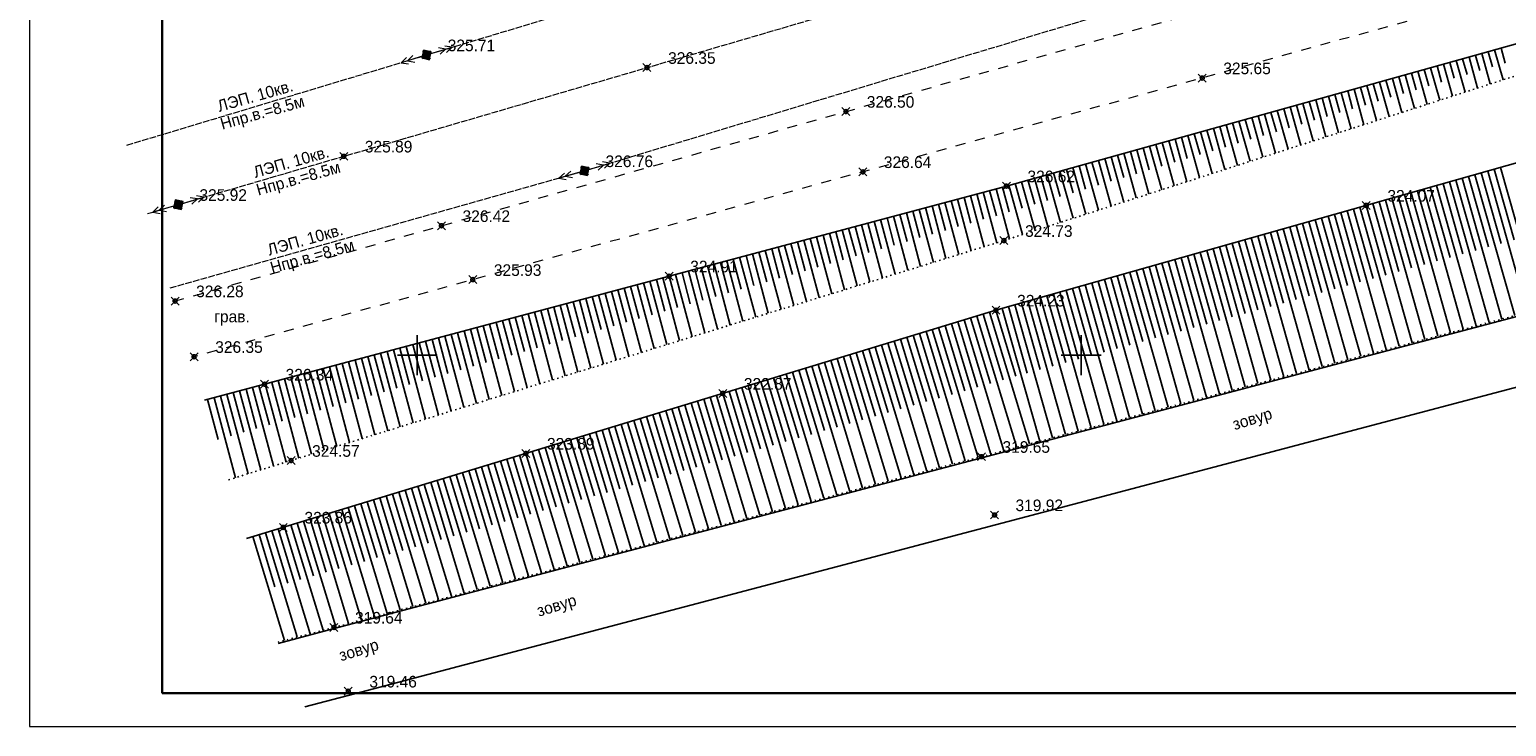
# Model space of a CAD drawing. Header units: metres. Extents: x 703615 to 712205, y 4306166 to 4311183.
# Tile 59 of 256: x 707438 to 707549, y 4306635 to 4306687. Entities that reach past the tile are written whole.
import ezdxf

# ---------------------------------------------------------------- set-up
doc = ezdxf.new("R2010")
doc.units = ezdxf.units.M
doc.header["$LTSCALE"] = 0.5
doc.header["$PDMODE"] = 35
doc.header["$PDSIZE"] = 0.3
for name, pattern in [('Auto_Street_NotBorder_Line_m1', [3, 1.5, -1.5]), ('Commnctn_Electr_VLP_High_Built_m1', [1, 1, 0]), ('ДОРОГИ_СТРОЯЩ', [9, 8, -1]), ('Контура низ откосов  Штриховая 0.1-0.5 - - - - - - -', [0.6, 0.1, -0.5])]:
    doc.linetypes.add(name, pattern=pattern)
for name, color, linetype in [('(001) Сетка', 92, 'Continuous'), ('(004) Точки рельефа', 7, 'Continuous'), ('(022) Возд. Линии', 7, 'Continuous'), ('(025) Дорога', 7, 'Continuous'), ('(027) Гидрография', 7, 'Continuous'), ('(035) Откосы', 7, 'Continuous'), ('(037) Контуры', 7, 'Continuous')]:
    doc.layers.add(name, color=color, linetype=linetype)
doc.layers.add('AUTO#_ROADS_EXIST_L', color=7, linetype='Continuous', lineweight=15, true_color=0x000000)
doc.layers.add('COMMN_OBJCT_#####_B', color=7, linetype='Continuous', lineweight=15, true_color=0x000000)
doc.layers.add('COMMN_OBJCT_ELCTR_B', color=7, linetype='Continuous', true_color=0x000000)
doc.layers.add('COMMN_OBJCT_ELCTR_L', color=7, linetype='Continuous', true_color=0x000000)
doc.layers.add('Рамка  штамп', color=7, linetype='Continuous', lineweight=30)
doc.styles.add('BM-431', font='txt')
doc.styles.add('D-431', font='txt')

# ---------------------------------------------------------------- blocks, each defined once
blk = doc.blocks.new('CommnctnPoleRCsquare_m1')
at = {"layer": 'COMMN_OBJCT_#####_B', "lineweight": 13, "true_color": 0xfffffe}
blk.add_hatch(color=7, dxfattribs=at).paths.add_polyline_path([(-0.6, 0.6), (-0.6, -0.6), (0.6, -0.6), (0.6, 0.6)])
at = {"layer": 'COMMN_OBJCT_#####_B', "lineweight": 13, "true_color": 0x000000}
blk.add_hatch(color=18, dxfattribs=at).paths.add_polyline_path([(-0.1, 0, 1), (0.1, 0, 1)])
at = {"layer": 'COMMN_OBJCT_#####_B', "color": 18, "lineweight": 9, "true_color": 0x000000}
blk.add_lwpolyline([(0.6, 0.6), (-0.6, 0.6), (-0.6, -0.6), (0.6, -0.6)], close=True, dxfattribs=at)
blk.add_circle((0, 0), 0.1, dxfattribs=at)
blk = doc.blocks.new('ElectricHighVLP_m1')
at = {"layer": 'COMMN_OBJCT_ELCTR_B', "color": 18, "linetype": 'Continuous', "lineweight": 20, "true_color": 0x000000}
for p, q in [((0, 0), (4, 0)), ((3, 0), (2, 0.5)), ((3, 0), (2, -0.5)), ((4, 0), (3, 0.5)), ((4, 0), (3, -0.5))]:
    blk.add_line(p, q, dxfattribs=at)
blk = doc.blocks.new('Setka')
at = {"layer": '(001) Сетка'}
for p, q in [((0, 1.5), (0, -1.5)), ((-1.5, 0), (1.5, 0))]:
    blk.add_line(p, q, dxfattribs=at)

msp = doc.modelspace()

# ---------------------------------------------------------------- linework, layer by layer
at = {"layer": '(027) Гидрография', "color": 4}
for points, elevation in [([(707456.9, 4306641.29), (707461.12, 4306642.4), (707509.89, 4306655.25), (707661.57, 4306695.3)], 319.64), ([(707458.89, 4306636.51), (707463.11, 4306637.62), (707511.88, 4306650.47), (707663.56, 4306690.52)], 320)]:
    msp.add_lwpolyline(points, dxfattribs=dict(at, elevation=elevation))
at = {"layer": '(035) Откосы'}
for p, q in [((707546.44, 4306684.1, 326.12), (707546.11, 4306685.28, 326.12)), ((707547.24, 4306683.08, 326.12), (707546.59, 4306685.41, 326.12)), ((707547.4, 4306684.39, 326.12), (707547.07, 4306685.54, 326.12)), ((707548.19, 4306683.39, 326.12), (707547.56, 4306685.68, 326.12)), ((707548.35, 4306684.68, 326.12), (707548.04, 4306685.81, 326.12)), ((707549.15, 4306683.69, 326.12), (707548.52, 4306685.95, 326.12)), ((707549.31, 4306684.96, 326.12), (707549, 4306686.08, 326.12)), ((707542.48, 4306681.55, 326.12), (707541.78, 4306684.07, 326.12)), ((707542.61, 4306682.95, 326.12), (707542.26, 4306684.2, 326.12)), ((707543.43, 4306681.85, 326.12), (707542.74, 4306684.34, 326.12)), ((707543.57, 4306683.24, 326.12), (707543.22, 4306684.47, 326.12)), ((707544.38, 4306682.16, 326.12), (707543.7, 4306684.61, 326.12)), ((707544.52, 4306683.53, 326.12), (707544.19, 4306684.74, 326.12)), ((707545.34, 4306682.47, 326.12), (707544.67, 4306684.87, 326.12)), ((707545.48, 4306683.81, 326.12), (707545.15, 4306685.01, 326.12)), ((707546.29, 4306682.77, 326.12), (707545.63, 4306685.14, 326.12)), ((707538.67, 4306680.32, 326.12), (707537.93, 4306683, 326.12)), ((707538.78, 4306681.8, 326.12), (707538.41, 4306683.13, 326.12)), ((707539.62, 4306680.63, 326.12), (707538.89, 4306683.26, 326.12)), ((707539.74, 4306682.09, 326.12), (707539.37, 4306683.4, 326.12)), ((707540.58, 4306680.94, 326.12), (707539.85, 4306683.53, 326.12)), ((707540.69, 4306682.38, 326.12), (707540.33, 4306683.67, 326.12)), ((707541.53, 4306681.24, 326.12), (707540.82, 4306683.8, 326.12)), ((707541.65, 4306682.66, 326.12), (707541.3, 4306683.93, 326.12)), ((707534.86, 4306679.1, 326.12), (707534.08, 4306681.92, 326.12)), ((707534.95, 4306680.65, 326.12), (707534.56, 4306682.06, 326.12)), ((707535.81, 4306679.4, 326.12), (707535.04, 4306682.19, 326.12)), ((707535.91, 4306680.94, 326.12), (707535.52, 4306682.33, 326.12)), ((707536.77, 4306679.71, 326.12), (707536, 4306682.46, 326.12)), ((707536.86, 4306681.23, 326.12), (707536.48, 4306682.59, 326.12)), ((707537.72, 4306680.02, 326.12), (707536.96, 4306682.73, 326.12)), ((707537.82, 4306681.52, 326.12), (707537.45, 4306682.86, 326.12)), ((707530.16, 4306679.22, 326.12), (707529.74, 4306680.72, 326.12)), ((707531.05, 4306677.87, 326.12), (707530.22, 4306680.85, 326.12)), ((707531.12, 4306679.51, 326.12), (707530.71, 4306680.99, 326.12)), ((707532.01, 4306678.18, 326.12), (707531.19, 4306681.12, 326.12)), ((707532.08, 4306679.79, 326.12), (707531.67, 4306681.25, 326.12)), ((707532.96, 4306678.48, 326.12), (707532.15, 4306681.39, 326.12)), ((707533.03, 4306680.08, 326.12), (707532.63, 4306681.52, 326.12)), ((707533.91, 4306678.79, 326.12), (707533.11, 4306681.66, 326.12)), ((707533.99, 4306680.37, 326.12), (707533.59, 4306681.79, 326.12)), ((707526.33, 4306678.07, 326.12), (707525.89, 4306679.64, 326.12)), ((707527.25, 4306676.65, 326.12), (707526.37, 4306679.78, 326.12)), ((707527.29, 4306678.36, 326.12), (707526.85, 4306679.91, 326.12)), ((707528.2, 4306676.95, 326.12), (707527.34, 4306680.05, 326.12)), ((707528.25, 4306678.64, 326.12), (707527.82, 4306680.18, 326.12)), ((707529.15, 4306677.26, 326.12), (707528.3, 4306680.32, 326.12)), ((707529.2, 4306678.93, 326.12), (707528.78, 4306680.45, 326.12)), ((707530.1, 4306677.57, 326.12), (707529.26, 4306680.58, 326.12)), ((707522.5, 4306676.92, 326.12), (707522.04, 4306678.57, 326.12)), ((707523.44, 4306675.42, 326.12), (707522.52, 4306678.71, 326.12)), ((707523.46, 4306677.21, 326.12), (707523, 4306678.84, 326.12)), ((707524.39, 4306675.73, 326.12), (707523.48, 4306678.97, 326.12)), ((707524.42, 4306677.49, 326.12), (707523.97, 4306679.11, 326.12)), ((707525.34, 4306676.03, 326.12), (707524.45, 4306679.24, 326.12)), ((707525.37, 4306677.78, 326.12), (707524.93, 4306679.38, 326.12)), ((707526.29, 4306676.34, 326.12), (707525.41, 4306679.51, 326.12)), ((707518.67, 4306675.77, 326.12), (707518.19, 4306677.5, 326.12)), ((707519.63, 4306674.2, 326.12), (707518.67, 4306677.63, 326.12)), ((707519.63, 4306676.06, 326.12), (707519.15, 4306677.77, 326.12)), ((707520.58, 4306674.5, 326.12), (707519.63, 4306677.9, 326.12)), ((707520.59, 4306676.35, 326.12), (707520.11, 4306678.04, 326.12)), ((707521.53, 4306674.81, 326.12), (707520.6, 4306678.17, 326.12)), ((707521.54, 4306676.63, 326.12), (707521.08, 4306678.3, 326.12)), ((707522.48, 4306675.12, 326.12), (707521.56, 4306678.44, 326.12)), ((707514.87, 4306672.66, 326.12), (707513.86, 4306676.29, 326.12)), ((707514.84, 4306674.62, 326.12), (707514.34, 4306676.43, 326.12)), ((707515.82, 4306672.97, 326.12), (707514.82, 4306676.56, 326.12)), ((707515.8, 4306674.91, 326.12), (707515.3, 4306676.7, 326.12)), ((707516.77, 4306673.28, 326.12), (707515.78, 4306676.83, 326.12)), ((707516.76, 4306675.2, 326.12), (707516.26, 4306676.96, 326.12)), ((707517.72, 4306673.58, 326.12), (707516.74, 4306677.1, 326.12)), ((707517.71, 4306675.48, 326.12), (707517.23, 4306677.23, 326.12)), ((707518.68, 4306673.89, 326.12), (707517.71, 4306677.37, 326.12)), ((707546.07, 4306676.29, 323.87), (707549.07, 4306665.69, 323.87)), ((707546.55, 4306676.42, 323.87), (707548.05, 4306671.12, 323.87)), ((707547.03, 4306676.56, 323.87), (707550.03, 4306665.95, 323.87)), ((707547.51, 4306676.7, 323.87), (707549.02, 4306671.39, 323.87)), ((707548, 4306676.83, 323.87), (707551, 4306666.21, 323.87)), ((707548.48, 4306676.97, 323.87), (707549.98, 4306671.65, 323.87)), ((707548.96, 4306677.1, 323.87), (707551.97, 4306666.46, 323.87)), ((707511.02, 4306671.43, 326.12), (707510, 4306675.24, 326.12)), ((707510.99, 4306673.47, 326.12), (707510.48, 4306675.37, 326.12)), ((707511.97, 4306671.73, 326.12), (707510.97, 4306675.5, 326.12)), ((707511.95, 4306673.76, 326.12), (707511.45, 4306675.63, 326.12)), ((707512.96, 4306672.05, 326.12), (707511.93, 4306675.76, 326.12)), ((707512.92, 4306674.05, 326.12), (707512.41, 4306675.89, 326.12)), ((707513.91, 4306672.36, 326.12), (707512.89, 4306676.03, 326.12)), ((707513.88, 4306674.34, 326.12), (707513.37, 4306676.16, 326.12)), ((707542.22, 4306675.2, 323.87), (707545.2, 4306664.67, 323.87)), ((707542.7, 4306675.33, 323.87), (707544.19, 4306670.07, 323.87)), ((707543.18, 4306675.47, 323.87), (707546.16, 4306664.93, 323.87)), ((707543.67, 4306675.61, 323.87), (707545.16, 4306670.33, 323.87)), ((707544.15, 4306675.74, 323.87), (707547.13, 4306665.18, 323.87)), ((707544.63, 4306675.88, 323.87), (707546.12, 4306670.6, 323.87)), ((707545.11, 4306676.02, 323.87), (707548.1, 4306665.44, 323.87)), ((707545.59, 4306676.15, 323.87), (707547.09, 4306670.86, 323.87)), ((707506.18, 4306672.09, 326.12), (707505.65, 4306674.08, 326.12)), ((707507.19, 4306670.25, 326.12), (707506.14, 4306674.21, 326.12)), ((707507.15, 4306672.37, 326.12), (707506.62, 4306674.34, 326.12)), ((707508.15, 4306670.55, 326.12), (707507.1, 4306674.47, 326.12)), ((707508.11, 4306672.65, 326.12), (707507.59, 4306674.6, 326.12)), ((707509.1, 4306670.84, 326.12), (707508.07, 4306674.72, 326.12)), ((707509.07, 4306672.92, 326.12), (707508.55, 4306674.85, 326.12)), ((707510.06, 4306671.14, 326.12), (707509.03, 4306674.98, 326.12)), ((707510.03, 4306673.2, 326.12), (707509.52, 4306675.11, 326.12)), ((707538.37, 4306674.11, 323.87), (707541.33, 4306663.65, 323.87)), ((707538.85, 4306674.25, 323.87), (707540.33, 4306669.01, 323.87)), ((707539.34, 4306674.38, 323.87), (707542.3, 4306663.91, 323.87)), ((707539.82, 4306674.52, 323.87), (707541.3, 4306669.28, 323.87)), ((707540.3, 4306674.65, 323.87), (707543.26, 4306664.16, 323.87)), ((707540.78, 4306674.79, 323.87), (707542.26, 4306669.54, 323.87)), ((707541.26, 4306674.93, 323.87), (707544.23, 4306664.42, 323.87)), ((707541.74, 4306675.06, 323.87), (707543.23, 4306669.8, 323.87)), ((707502.34, 4306670.99, 326.12), (707501.79, 4306673.05, 326.12)), ((707503.37, 4306669.08, 326.12), (707502.27, 4306673.18, 326.12)), ((707503.3, 4306671.26, 326.12), (707502.76, 4306673.31, 326.12)), ((707504.33, 4306669.37, 326.12), (707503.24, 4306673.43, 326.12)), ((707504.26, 4306671.54, 326.12), (707503.72, 4306673.56, 326.12)), ((707505.28, 4306669.66, 326.12), (707504.21, 4306673.69, 326.12)), ((707505.22, 4306671.82, 326.12), (707504.69, 4306673.82, 326.12)), ((707506.24, 4306669.96, 326.12), (707505.17, 4306673.95, 326.12)), ((707534.52, 4306673.02, 323.87), (707537.46, 4306662.63, 323.87)), ((707535.01, 4306673.16, 323.87), (707536.48, 4306667.96, 323.87)), ((707535.49, 4306673.29, 323.87), (707538.43, 4306662.89, 323.87)), ((707535.97, 4306673.43, 323.87), (707537.44, 4306668.22, 323.87)), ((707536.45, 4306673.57, 323.87), (707539.4, 4306663.14, 323.87)), ((707536.93, 4306673.7, 323.87), (707538.4, 4306668.49, 323.87)), ((707537.41, 4306673.84, 323.87), (707540.36, 4306663.4, 323.87)), ((707537.89, 4306673.97, 323.87), (707539.37, 4306668.75, 323.87)), ((707498.59, 4306667.6, 326.12), (707497.45, 4306671.89, 326.12)), ((707498.5, 4306669.88, 326.12), (707497.93, 4306672.02, 326.12)), ((707499.55, 4306667.9, 326.12), (707498.41, 4306672.15, 326.12)), ((707499.46, 4306670.16, 326.12), (707498.89, 4306672.27, 326.12)), ((707500.5, 4306668.19, 326.12), (707499.38, 4306672.4, 326.12)), ((707500.42, 4306670.44, 326.12), (707499.86, 4306672.53, 326.12)), ((707501.46, 4306668.49, 326.12), (707500.34, 4306672.66, 326.12)), ((707501.38, 4306670.71, 326.12), (707500.83, 4306672.79, 326.12)), ((707502.41, 4306668.78, 326.12), (707501.31, 4306672.92, 326.12)), ((707530.67, 4306671.93, 323.87), (707533.59, 4306661.61, 323.87)), ((707531.16, 4306672.07, 323.87), (707532.62, 4306666.9, 323.87)), ((707531.64, 4306672.21, 323.87), (707534.56, 4306661.86, 323.87)), ((707532.12, 4306672.34, 323.87), (707533.58, 4306667.17, 323.87)), ((707532.6, 4306672.48, 323.87), (707535.53, 4306662.12, 323.87)), ((707533.08, 4306672.61, 323.87), (707534.55, 4306667.43, 323.87)), ((707533.56, 4306672.75, 323.87), (707536.49, 4306662.38, 323.87)), ((707534.04, 4306672.89, 323.87), (707535.51, 4306667.69, 323.87)), ((707493.69, 4306668.5, 326.12), (707493.1, 4306670.73, 326.12)), ((707494.77, 4306666.42, 326.12), (707493.58, 4306670.86, 326.12)), ((707494.66, 4306668.78, 326.12), (707494.07, 4306670.99, 326.12)), ((707495.72, 4306666.72, 326.12), (707494.55, 4306671.11, 326.12)), ((707495.62, 4306669.05, 326.12), (707495.03, 4306671.24, 326.12)), ((707496.68, 4306667.01, 326.12), (707495.51, 4306671.37, 326.12)), ((707496.58, 4306669.33, 326.12), (707496, 4306671.5, 326.12)), ((707497.63, 4306667.31, 326.12), (707496.48, 4306671.63, 326.12)), ((707497.54, 4306669.61, 326.12), (707496.96, 4306671.76, 326.12)), ((707526.34, 4306670.71, 323.87), (707527.79, 4306665.59, 323.87)), ((707526.83, 4306670.85, 323.87), (707529.73, 4306660.59, 323.87)), ((707527.31, 4306670.98, 323.87), (707528.76, 4306665.85, 323.87)), ((707527.79, 4306671.12, 323.87), (707530.69, 4306660.84, 323.87)), ((707528.27, 4306671.25, 323.87), (707529.72, 4306666.11, 323.87)), ((707528.75, 4306671.39, 323.87), (707531.66, 4306661.1, 323.87)), ((707529.23, 4306671.53, 323.87), (707530.69, 4306666.38, 323.87)), ((707529.71, 4306671.66, 323.87), (707532.63, 4306661.35, 323.87)), ((707530.19, 4306671.8, 323.87), (707531.65, 4306666.64, 323.87)), ((707489.85, 4306667.4, 326.12), (707489.24, 4306669.7, 326.12)), ((707490.94, 4306665.24, 326.12), (707489.72, 4306669.83, 326.12)), ((707490.81, 4306667.67, 326.12), (707490.2, 4306669.95, 326.12)), ((707491.9, 4306665.54, 326.12), (707490.69, 4306670.08, 326.12)), ((707491.77, 4306667.95, 326.12), (707491.17, 4306670.21, 326.12)), ((707492.86, 4306665.83, 326.12), (707491.65, 4306670.34, 326.12)), ((707492.73, 4306668.23, 326.12), (707492.13, 4306670.47, 326.12)), ((707493.81, 4306666.13, 326.12), (707492.62, 4306670.6, 326.12)), ((707522.5, 4306669.62, 323.87), (707523.93, 4306664.53, 323.87)), ((707522.98, 4306669.76, 323.87), (707525.86, 4306659.57, 323.87)), ((707523.46, 4306669.89, 323.87), (707524.9, 4306664.79, 323.87)), ((707523.94, 4306670.03, 323.87), (707526.82, 4306659.82, 323.87)), ((707524.42, 4306670.17, 323.87), (707525.86, 4306665.06, 323.87)), ((707524.9, 4306670.3, 323.87), (707527.79, 4306660.08, 323.87)), ((707525.38, 4306670.44, 323.87), (707526.83, 4306665.32, 323.87)), ((707525.86, 4306670.57, 323.87), (707528.76, 4306660.33, 323.87)), ((707486.16, 4306663.77, 326.12), (707484.89, 4306668.54, 326.12)), ((707486.01, 4306666.29, 326.12), (707485.38, 4306668.67, 326.12)), ((707487.12, 4306664.07, 326.12), (707485.86, 4306668.79, 326.12)), ((707486.97, 4306666.57, 326.12), (707486.34, 4306668.92, 326.12)), ((707488.08, 4306664.36, 326.12), (707486.82, 4306669.05, 326.12)), ((707487.93, 4306666.84, 326.12), (707487.31, 4306669.18, 326.12)), ((707489.03, 4306664.66, 326.12), (707487.79, 4306669.31, 326.12)), ((707488.89, 4306667.12, 326.12), (707488.27, 4306669.44, 326.12)), ((707489.99, 4306664.95, 326.12), (707488.76, 4306669.57, 326.12)), ((707518.65, 4306668.53, 323.87), (707520.08, 4306663.48, 323.87)), ((707519.13, 4306668.67, 323.87), (707521.99, 4306658.54, 323.87)), ((707519.61, 4306668.81, 323.87), (707521.04, 4306663.74, 323.87)), ((707520.09, 4306668.94, 323.87), (707522.96, 4306658.8, 323.87)), ((707520.57, 4306669.08, 323.87), (707522.01, 4306664, 323.87)), ((707521.05, 4306669.21, 323.87), (707523.92, 4306659.06, 323.87)), ((707521.53, 4306669.35, 323.87), (707522.97, 4306664.27, 323.87)), ((707522.01, 4306669.49, 323.87), (707524.89, 4306659.31, 323.87)), ((707481.21, 4306664.91, 326.12), (707480.55, 4306667.38, 326.12)), ((707482.34, 4306662.59, 326.12), (707481.03, 4306667.51, 326.12)), ((707482.17, 4306665.19, 326.12), (707481.51, 4306667.63, 326.12)), ((707483.3, 4306662.89, 326.12), (707482, 4306667.76, 326.12)), ((707483.13, 4306665.46, 326.12), (707482.48, 4306667.89, 326.12)), ((707484.25, 4306663.18, 326.12), (707482.96, 4306668.02, 326.12)), ((707484.09, 4306665.74, 326.12), (707483.44, 4306668.15, 326.12)), ((707485.21, 4306663.48, 326.12), (707483.93, 4306668.28, 326.12)), ((707485.05, 4306666.02, 326.12), (707484.41, 4306668.41, 326.12)), ((707514.8, 4306667.45, 323.87), (707516.22, 4306662.42, 323.87)), ((707515.28, 4306667.58, 323.87), (707518.12, 4306657.52, 323.87)), ((707515.76, 4306667.72, 323.87), (707517.18, 4306662.68, 323.87)), ((707516.24, 4306667.85, 323.87), (707519.09, 4306657.78, 323.87)), ((707516.72, 4306667.99, 323.87), (707518.15, 4306662.95, 323.87)), ((707517.2, 4306668.13, 323.87), (707520.06, 4306658.03, 323.87)), ((707517.68, 4306668.26, 323.87), (707519.11, 4306663.21, 323.87)), ((707518.17, 4306668.4, 323.87), (707521.02, 4306658.29, 323.87)), ((707477.36, 4306663.81, 326.12), (707476.68, 4306666.35, 326.12)), ((707478.52, 4306661.41, 326.12), (707477.17, 4306666.47, 326.12)), ((707478.32, 4306664.08, 326.12), (707477.65, 4306666.6, 326.12)), ((707479.47, 4306661.71, 326.12), (707478.13, 4306666.73, 326.12)), ((707479.28, 4306664.36, 326.12), (707478.62, 4306666.86, 326.12)), ((707480.43, 4306662, 326.12), (707479.1, 4306666.99, 326.12)), ((707480.24, 4306664.63, 326.12), (707479.58, 4306667.12, 326.12)), ((707481.39, 4306662.3, 326.12), (707480.06, 4306667.25, 326.12)), ((707510.95, 4306666.36, 323.87), (707512.46, 4306661.39, 323.87)), ((707511.43, 4306666.49, 323.87), (707514.25, 4306656.5, 323.87)), ((707511.91, 4306666.63, 323.87), (707513.32, 4306661.63, 323.87)), ((707512.39, 4306666.77, 323.87), (707515.22, 4306656.76, 323.87)), ((707512.87, 4306666.9, 323.87), (707514.29, 4306661.89, 323.87)), ((707513.35, 4306667.04, 323.87), (707516.19, 4306657.01, 323.87)), ((707513.84, 4306667.17, 323.87), (707515.25, 4306662.16, 323.87)), ((707514.32, 4306667.31, 323.87), (707517.15, 4306657.27, 323.87)), ((707473.74, 4306659.94, 326.12), (707472.34, 4306665.19, 326.12)), ((707473.52, 4306662.7, 326.12), (707472.82, 4306665.31, 326.12)), ((707474.69, 4306660.24, 326.12), (707473.3, 4306665.44, 326.12)), ((707474.48, 4306662.98, 326.12), (707473.79, 4306665.57, 326.12)), ((707475.65, 4306660.53, 326.12), (707474.27, 4306665.7, 326.12)), ((707475.44, 4306663.25, 326.12), (707474.75, 4306665.83, 326.12)), ((707476.61, 4306660.82, 326.12), (707475.24, 4306665.96, 326.12)), ((707476.4, 4306663.53, 326.12), (707475.72, 4306666.09, 326.12)), ((707477.56, 4306661.12, 326.12), (707476.2, 4306666.22, 326.12)), ((707507.12, 4306665.19, 323.87), (707508.61, 4306660.3, 323.87)), ((707507.6, 4306665.34, 323.87), (707510.58, 4306655.53, 323.87)), ((707508.08, 4306665.48, 323.87), (707509.57, 4306660.57, 323.87)), ((707508.56, 4306665.63, 323.87), (707511.55, 4306655.79, 323.87)), ((707509.03, 4306665.78, 323.87), (707510.54, 4306660.85, 323.87)), ((707509.51, 4306665.92, 323.87), (707512.52, 4306656.04, 323.87)), ((707509.99, 4306666.07, 323.87), (707511.5, 4306661.12, 323.87)), ((707510.47, 4306666.21, 323.87), (707513.49, 4306656.3, 323.87)), ((707468.72, 4306661.32, 326.12), (707467.99, 4306664.03, 326.12)), ((707469.92, 4306658.76, 326.12), (707468.48, 4306664.15, 326.12)), ((707469.68, 4306661.6, 326.12), (707468.96, 4306664.28, 326.12)), ((707470.87, 4306659.06, 326.12), (707469.44, 4306664.41, 326.12)), ((707470.64, 4306661.87, 326.12), (707469.92, 4306664.54, 326.12)), ((707471.83, 4306659.35, 326.12), (707470.41, 4306664.67, 326.12)), ((707471.6, 4306662.15, 326.12), (707470.89, 4306664.8, 326.12)), ((707472.78, 4306659.65, 326.12), (707471.37, 4306664.93, 326.12)), ((707472.56, 4306662.42, 326.12), (707471.86, 4306665.06, 326.12)), ((707503.3, 4306664.03, 323.87), (707504.76, 4306659.21, 323.87)), ((707503.77, 4306664.17, 323.87), (707506.71, 4306654.51, 323.87)), ((707504.25, 4306664.32, 323.87), (707505.72, 4306659.48, 323.87)), ((707504.73, 4306664.47, 323.87), (707507.68, 4306654.77, 323.87)), ((707505.21, 4306664.61, 323.87), (707506.69, 4306659.75, 323.87)), ((707505.69, 4306664.76, 323.87), (707508.65, 4306655.02, 323.87)), ((707506.16, 4306664.9, 323.87), (707507.65, 4306660.03, 323.87)), ((707506.64, 4306665.05, 323.87), (707509.62, 4306655.28, 323.87)), ((707464.87, 4306660.22, 326.12), (707464.13, 4306662.99, 326.12)), ((707466.09, 4306657.58, 326.12), (707464.61, 4306663.12, 326.12)), ((707465.83, 4306660.49, 326.12), (707465.1, 4306663.25, 326.12)), ((707467.05, 4306657.88, 326.12), (707465.58, 4306663.38, 326.12)), ((707466.79, 4306660.77, 326.12), (707466.06, 4306663.51, 326.12)), ((707468, 4306658.17, 326.12), (707466.54, 4306663.64, 326.12)), ((707467.75, 4306661.04, 326.12), (707467.03, 4306663.77, 326.12)), ((707468.96, 4306658.47, 326.12), (707467.51, 4306663.9, 326.12)), ((707499.95, 4306663.01, 323.87), (707502.84, 4306653.49, 323.87)), ((707500.43, 4306663.15, 323.87), (707501.88, 4306658.39, 323.87)), ((707500.9, 4306663.3, 323.87), (707503.81, 4306653.75, 323.87)), ((707501.38, 4306663.45, 323.87), (707502.84, 4306658.66, 323.87)), ((707501.86, 4306663.59, 323.87), (707504.78, 4306654, 323.87)), ((707502.34, 4306663.74, 323.87), (707503.8, 4306658.93, 323.87)), ((707502.82, 4306663.88, 323.87), (707505.75, 4306654.26, 323.87)), ((707461.31, 4306656.11, 326.12), (707459.79, 4306661.83, 326.12)), ((707461.03, 4306659.11, 326.12), (707460.27, 4306661.96, 326.12)), ((707462.27, 4306656.4, 326.12), (707460.75, 4306662.09, 326.12)), ((707461.99, 4306659.39, 326.12), (707461.23, 4306662.22, 326.12)), ((707463.23, 4306656.7, 326.12), (707461.72, 4306662.35, 326.12)), ((707462.95, 4306659.66, 326.12), (707462.2, 4306662.48, 326.12)), ((707464.18, 4306656.99, 326.12), (707462.68, 4306662.61, 326.12)), ((707463.91, 4306659.94, 326.12), (707463.17, 4306662.74, 326.12)), ((707465.14, 4306657.29, 326.12), (707463.65, 4306662.87, 326.12)), ((707496.12, 4306661.84, 323.87), (707498.97, 4306652.47, 323.87)), ((707496.6, 4306661.99, 323.87), (707498.03, 4306657.3, 323.87)), ((707497.08, 4306662.14, 323.87), (707499.94, 4306652.73, 323.87)), ((707497.56, 4306662.28, 323.87), (707498.99, 4306657.57, 323.87)), ((707498.03, 4306662.43, 323.87), (707500.91, 4306652.98, 323.87)), ((707498.51, 4306662.57, 323.87), (707499.95, 4306657.84, 323.87)), ((707498.99, 4306662.72, 323.87), (707501.88, 4306653.24, 323.87)), ((707499.47, 4306662.86, 323.87), (707500.91, 4306658.11, 323.87)), ((707457.49, 4306654.93, 326.12), (707455.92, 4306660.8, 326.12)), ((707457.19, 4306658.01, 326.12), (707456.41, 4306660.93, 326.12)), ((707458.45, 4306655.23, 326.12), (707456.89, 4306661.06, 326.12)), ((707458.15, 4306658.28, 326.12), (707457.37, 4306661.19, 326.12)), ((707459.4, 4306655.52, 326.12), (707457.85, 4306661.32, 326.12)), ((707459.11, 4306658.56, 326.12), (707458.34, 4306661.45, 326.12)), ((707460.36, 4306655.82, 326.12), (707458.82, 4306661.58, 326.12)), ((707460.07, 4306658.83, 326.12), (707459.3, 4306661.7, 326.12)), ((707492.77, 4306660.83, 323.87), (707494.18, 4306656.2, 323.87)), ((707493.25, 4306660.97, 323.87), (707496.07, 4306651.71, 323.87)), ((707493.73, 4306661.12, 323.87), (707495.14, 4306656.48, 323.87)), ((707494.21, 4306661.26, 323.87), (707497.04, 4306651.96, 323.87)), ((707494.69, 4306661.41, 323.87), (707496.1, 4306656.75, 323.87)), ((707495.16, 4306661.55, 323.87), (707498, 4306652.22, 323.87)), ((707495.64, 4306661.7, 323.87), (707497.07, 4306657.02, 323.87)), ((707452.38, 4306656.62, 326.12), (707451.58, 4306659.64, 326.12)), ((707453.67, 4306653.75, 326.12), (707452.06, 4306659.77, 326.12)), ((707453.34, 4306656.9, 326.12), (707452.54, 4306659.9, 326.12)), ((707454.62, 4306654.05, 326.12), (707453.03, 4306660.03, 326.12)), ((707454.3, 4306657.18, 326.12), (707453.51, 4306660.16, 326.12)), ((707455.58, 4306654.34, 326.12), (707453.99, 4306660.29, 326.12)), ((707455.27, 4306657.45, 326.12), (707454.47, 4306660.42, 326.12)), ((707456.53, 4306654.64, 326.12), (707454.96, 4306660.54, 326.12)), ((707456.23, 4306657.73, 326.12), (707455.44, 4306660.67, 326.12)), ((707488.95, 4306659.66, 323.87), (707490.33, 4306655.11, 323.87)), ((707489.42, 4306659.81, 323.87), (707492.2, 4306650.69, 323.87)), ((707489.9, 4306659.95, 323.87), (707491.29, 4306655.38, 323.87)), ((707490.38, 4306660.1, 323.87), (707493.17, 4306650.94, 323.87)), ((707490.86, 4306660.24, 323.87), (707492.25, 4306655.66, 323.87)), ((707491.34, 4306660.39, 323.87), (707494.13, 4306651.2, 323.87)), ((707491.82, 4306660.53, 323.87), (707493.22, 4306655.93, 323.87)), ((707492.29, 4306660.68, 323.87), (707495.1, 4306651.45, 323.87)), ((707485.12, 4306658.5, 323.87), (707486.48, 4306654.02, 323.87)), ((707485.6, 4306658.64, 323.87), (707488.33, 4306649.67, 323.87)), ((707486.08, 4306658.79, 323.87), (707487.44, 4306654.29, 323.87)), ((707486.55, 4306658.93, 323.87), (707489.3, 4306649.92, 323.87)), ((707487.03, 4306659.08, 323.87), (707488.41, 4306654.56, 323.87)), ((707487.51, 4306659.22, 323.87), (707490.26, 4306650.18, 323.87)), ((707487.99, 4306659.37, 323.87), (707489.37, 4306654.84, 323.87)), ((707488.47, 4306659.51, 323.87), (707491.23, 4306650.43, 323.87)), ((707481.77, 4306657.48, 323.87), (707484.46, 4306648.65, 323.87)), ((707482.25, 4306657.62, 323.87), (707483.59, 4306653.2, 323.87)), ((707482.73, 4306657.77, 323.87), (707485.42, 4306648.9, 323.87)), ((707483.21, 4306657.91, 323.87), (707484.56, 4306653.47, 323.87)), ((707483.68, 4306658.06, 323.87), (707486.39, 4306649.16, 323.87)), ((707484.16, 4306658.2, 323.87), (707485.52, 4306653.75, 323.87)), ((707484.64, 4306658.35, 323.87), (707487.36, 4306649.41, 323.87)), ((707477.94, 4306656.31, 323.87), (707480.59, 4306647.63, 323.87)), ((707478.42, 4306656.46, 323.87), (707479.75, 4306652.11, 323.87)), ((707478.9, 4306656.6, 323.87), (707481.55, 4306647.88, 323.87)), ((707479.38, 4306656.75, 323.87), (707480.71, 4306652.38, 323.87)), ((707479.86, 4306656.89, 323.87), (707482.52, 4306648.14, 323.87)), ((707480.34, 4306657.04, 323.87), (707481.67, 4306652.65, 323.87)), ((707480.81, 4306657.19, 323.87), (707483.49, 4306648.39, 323.87)), ((707481.29, 4306657.33, 323.87), (707482.63, 4306652.93, 323.87)), ((707474.12, 4306655.15, 323.87), (707476.72, 4306646.61, 323.87)), ((707474.6, 4306655.29, 323.87), (707475.9, 4306651.01, 323.87)), ((707475.07, 4306655.44, 323.87), (707477.68, 4306646.86, 323.87)), ((707475.55, 4306655.58, 323.87), (707476.86, 4306651.29, 323.87)), ((707476.03, 4306655.73, 323.87), (707478.65, 4306647.12, 323.87)), ((707476.51, 4306655.87, 323.87), (707477.82, 4306651.56, 323.87)), ((707476.99, 4306656.02, 323.87), (707479.62, 4306647.37, 323.87)), ((707477.47, 4306656.17, 323.87), (707478.78, 4306651.83, 323.87)), ((707470.77, 4306654.13, 323.87), (707472.05, 4306649.92, 323.87)), ((707471.25, 4306654.27, 323.87), (707473.81, 4306645.85, 323.87)), ((707471.73, 4306654.42, 323.87), (707473.01, 4306650.2, 323.87)), ((707472.2, 4306654.56, 323.87), (707474.78, 4306646.1, 323.87)), ((707472.68, 4306654.71, 323.87), (707473.97, 4306650.47, 323.87)), ((707473.16, 4306654.86, 323.87), (707475.75, 4306646.35, 323.87)), ((707473.64, 4306655, 323.87), (707474.94, 4306650.74, 323.87)), ((707466.94, 4306652.96, 323.87), (707468.2, 4306648.83, 323.87)), ((707467.42, 4306653.11, 323.87), (707469.94, 4306644.83, 323.87)), ((707467.9, 4306653.25, 323.87), (707469.16, 4306649.1, 323.87)), ((707468.38, 4306653.4, 323.87), (707470.91, 4306645.08, 323.87)), ((707468.86, 4306653.55, 323.87), (707470.12, 4306649.38, 323.87)), ((707469.33, 4306653.69, 323.87), (707471.88, 4306645.34, 323.87)), ((707469.81, 4306653.84, 323.87), (707471.09, 4306649.65, 323.87)), ((707470.29, 4306653.98, 323.87), (707472.85, 4306645.59, 323.87)), ((707463.12, 4306651.8, 323.87), (707464.35, 4306647.74, 323.87)), ((707463.59, 4306651.94, 323.87), (707466.07, 4306643.81, 323.87)), ((707464.07, 4306652.09, 323.87), (707465.31, 4306648.01, 323.87)), ((707464.55, 4306652.23, 323.87), (707467.04, 4306644.06, 323.87)), ((707465.03, 4306652.38, 323.87), (707466.28, 4306648.28, 323.87)), ((707465.51, 4306652.53, 323.87), (707468.01, 4306644.32, 323.87)), ((707465.99, 4306652.67, 323.87), (707467.24, 4306648.56, 323.87)), ((707466.46, 4306652.82, 323.87), (707468.97, 4306644.57, 323.87)), ((707459.77, 4306650.78, 323.87), (707462.2, 4306642.79, 323.87)), ((707460.25, 4306650.92, 323.87), (707461.47, 4306646.92, 323.87)), ((707460.72, 4306651.07, 323.87), (707463.17, 4306643.04, 323.87)), ((707461.2, 4306651.22, 323.87), (707462.43, 4306647.19, 323.87)), ((707461.68, 4306651.36, 323.87), (707464.14, 4306643.3, 323.87)), ((707462.16, 4306651.51, 323.87), (707463.39, 4306647.46, 323.87)), ((707462.64, 4306651.65, 323.87), (707465.1, 4306643.55, 323.87)), ((707455.94, 4306649.61, 323.87), (707458.33, 4306641.77, 323.87)), ((707456.42, 4306649.76, 323.87), (707457.62, 4306645.83, 323.87)), ((707456.9, 4306649.91, 323.87), (707459.3, 4306642.02, 323.87)), ((707457.38, 4306650.05, 323.87), (707458.58, 4306646.1, 323.87)), ((707457.85, 4306650.2, 323.87), (707460.27, 4306642.28, 323.87)), ((707458.33, 4306650.34, 323.87), (707459.54, 4306646.37, 323.87)), ((707458.81, 4306650.49, 323.87), (707461.23, 4306642.53, 323.87)), ((707459.29, 4306650.63, 323.87), (707460.5, 4306646.65, 323.87)), ((707454.98, 4306649.32, 323.87), (707457.36, 4306641.51, 323.87)), ((707455.46, 4306649.47, 323.87), (707456.65, 4306645.55, 323.87))]:
    msp.add_line(p, q, dxfattribs=at)
at = {"layer": '(035) Откосы', "flags": 128}
for points, elevation in [([(707666.05, 4306720.16), (707606.68, 4306703.96), (707556.43, 4306688.15), (707511.74, 4306675.7), (707451.34, 4306659.58)], 326.12), ([(707454.51, 4306649.18), (707510.96, 4306666.36), (707560.91, 4306680.48), (707607.55, 4306694.91), (707667.37, 4306712.05)], 323.87)]:
    msp.add_lwpolyline(points, dxfattribs=dict(at, elevation=elevation))
at = {"layer": '(035) Откосы', "linetype": 'Контура низ откосов  Штриховая 0.1-0.5 - - - - - - -'}
for points, elevation in [([(707453.16, 4306653.6), (707511.56, 4306671.6), (707556.85, 4306686.17), (707606.94, 4306702.13), (707666.23, 4306717.61)], 324.57), ([(707456.88, 4306641.38), (707461.09, 4306642.49), (707509.87, 4306655.34), (707661.54, 4306695.39), (707669.85, 4306698.04)], 319.64)]:
    msp.add_lwpolyline(points, dxfattribs=dict(at, elevation=elevation))
at = {"lineweight": 30, "ltscale": 0.1, "elevation": 321.54}
msp.add_lwpolyline([(707448.16, 4306637.54), (707645.66, 4306637.54), (707645.66, 4306781.04), (707448.16, 4306781.04), (707448.16, 4306637.54)], dxfattribs=at)
at = {"color": 0, "linetype": 'ByBlock', "lineweight": -2, "transparency": 16777216}
for p in [(707468.07, 4306685.57, 325.71), (707484.67, 4306684.62, 326.35), (707526.49, 4306683.83, 325.65), (707499.65, 4306681.31, 326.5), (707461.83, 4306677.94, 325.89), (707479.96, 4306676.85, 326.76), (707500.93, 4306676.77, 326.64), (707511.74, 4306675.7, 326.62), (707449.37, 4306674.3, 325.92), (707538.85, 4306674.25, 324.07), (707469.19, 4306672.72, 326.42), (707511.56, 4306671.6, 324.73), (707471.55, 4306668.66, 325.93), (707486.34, 4306668.92, 324.91), (707449.13, 4306667.05, 326.29), (707510.96, 4306666.36, 324.23), (707450.56, 4306662.86, 326.35), (707455.87, 4306660.79, 326.34), (707490.38, 4306660.1, 322.87), (707457.87, 4306655.05, 324.57), (707475.55, 4306655.58, 323.89), (707509.87, 4306655.34, 319.65), (707510.85, 4306650.95, 319.92), (707457.28, 4306650.02, 323.87), (707461.09, 4306642.49, 319.64), (707462.17, 4306637.69, 319.46)]:
    msp.add_point(p, dxfattribs=at)
at = {"layer": 'AUTO#_ROADS_EXIST_L', "linetype": 'Auto_Street_NotBorder_Line_m1', "lineweight": 15, "elevation": 326.29, "flags": 128}
for points in [[(707449.07, 4306667.04), (707654.5, 4306725.01)], [(707656.12, 4306719.64), (707450.36, 4306662.81)]]:
    msp.add_lwpolyline(points, dxfattribs=at)
at = {"layer": 'COMMN_OBJCT_ELCTR_L', "linetype": 'Commnctn_Electr_VLP_High_Built_m1', "lineweight": 20, "flags": 128}
for points, elevation in [([(707445.49, 4306678.78), (707552.44, 4306710.94), (707608.49, 4306730), (707664.42, 4306748.4), (707668.73, 4306749.78)], 325.71), ([(707448.76, 4306668.04), (707479.96, 4306676.85), (707542.86, 4306695.8), (707608.73, 4306715.8), (707671.94, 4306735.23)], 326.46), ([(707447.06, 4306673.63), (707506.35, 4306690.95), (707547.39, 4306702.82), (707613.82, 4306722.32), (707651.1, 4306733.27), (707655.95, 4306734.65)], 325.92)]:
    msp.add_lwpolyline(points, dxfattribs=dict(at, elevation=elevation))
at = {"layer": 'Рамка  штамп', "color": 7, "linetype": 'Continuous', "lineweight": 15, "ltscale": 100, "elevation": 321.54}
msp.add_lwpolyline([(707438.16, 4306635.04), (707648.16, 4306635.04), (707648.16, 4306783.54), (707438.16, 4306783.54), (707438.16, 4306635.04)], dxfattribs=at)

# ---------------------------------------------------------------- block references
at = {"layer": '(001) Сетка'}
for p in [(707467.37, 4306662.97), (707517.37, 4306662.97)]:
    msp.add_blockref('Setka', p, dxfattribs=at)
at = {"layer": 'COMMN_OBJCT_#####_B', "color": 18, "true_color": 0x000000, "xscale": 0.5, "yscale": 0.5, "zscale": 0.5, "rotation": 347.8261480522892}
for p in [(707468.07, 4306685.57, -0.75), (707479.96, 4306676.85), (707449.37, 4306674.3, -0.55)]:
    msp.add_blockref('CommnctnPoleRCsquare_m1', p, dxfattribs=at)
at = {"layer": 'COMMN_OBJCT_ELCTR_B'}
for p, xscale, yscale, zscale, rotation in [((707468.07, 4306685.57, -0.75), 0.5, 0.5, 0.5, 16.7749167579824), ((707468.07, 4306685.57, -0.75), 0.4999999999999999, 0.4999999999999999, 0.4999999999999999, 197.0514794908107), ((707479.96, 4306676.85), 0.5, 0.5, 0.5, 16.7749167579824), ((707479.96, 4306676.85), 0.4999999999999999, 0.4999999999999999, 0.4999999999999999, 195.9551830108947), ((707449.37, 4306674.3, -0.55), 0.4999999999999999, 0.4999999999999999, 0.4999999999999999, 195.9551830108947), ((707449.37, 4306674.3, -0.55), 0.5, 0.5, 0.5, 16.7749167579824)]:
    msp.add_blockref('ElectricHighVLP_m1', p, dxfattribs=dict(at, xscale=xscale, yscale=yscale, zscale=zscale, rotation=rotation))

# ---------------------------------------------------------------- texts
at = {"layer": '(004) Точки рельефа', "style": 'D-431'}
for s, p in [('325.71', (707469.66, 4306685.85, 325.71)), ('326.35', (707486.26, 4306684.9, 326.35)), ('325.65', (707528.08, 4306684.12, 325.65)), ('326.50', (707501.23, 4306681.6, 326.5)), ('325.89', (707463.42, 4306678.23, 325.89)), ('326.76', (707481.55, 4306677.13, 326.76)), ('326.64', (707502.51, 4306677.06, 326.64)), ('326.62', (707513.33, 4306675.99, 326.62)), ('325.92', (707450.96, 4306674.59, 325.92)), ('324.07', (707540.44, 4306674.53, 324.07)), ('326.42', (707470.78, 4306673, 326.42)), ('324.73', (707513.15, 4306671.88, 324.73)), ('325.93', (707473.14, 4306668.94, 325.93)), ('324.91', (707487.93, 4306669.21, 324.91)), ('326.28', (707450.71, 4306667.34, 326.29)), ('324.23', (707512.55, 4306666.64, 324.23)), ('326.35', (707452.15, 4306663.15, 326.35)), ('326.34', (707457.45, 4306661.07, 326.34)), ('322.87', (707491.97, 4306660.38, 322.87)), ('323.89', (707477.14, 4306655.87, 323.89)), ('319.65', (707511.45, 4306655.63, 319.65)), ('324.57', (707459.45, 4306655.33, 324.57)), ('319.92', (707512.43, 4306651.24, 319.92)), ('323.86', (707458.87, 4306650.31, 323.87)), ('319.64', (707462.68, 4306642.78, 319.64)), ('319.46', (707463.76, 4306637.97, 319.46))]:
    msp.add_text(s, height=0.875, dxfattribs=at).set_placement(p)
at = {"layer": '(022) Возд. Линии', "style": 'BM-431'}
for p in [(707452.68, 4306679.94), (707455.39, 4306674.98), (707456.44, 4306669.12, 326.29), (707456.44, 4306669.12, 326.29)]:
    msp.add_text('Hпр.в.=8.5м', height=0.875, rotation=15.76, dxfattribs=at).set_placement(p)
at = {"layer": '(022) Возд. Линии', "char_height": 0.875, "attachment_point": 1, "rotation": 15.76, "style": 'BM-431'}
for insert in [(707452.22, 4306682.12), (707454.93, 4306677.15), (707455.98, 4306671.3, 326.29), (707455.98, 4306671.3, 326.29)]:
    msp.add_mtext('ЛЭП. 10кв.', dxfattribs=dict(at, insert=insert))
at = {"layer": '(025) Дорога', "linetype": 'ДОРОГИ_СТРОЯЩ', "style": 'BM-431'}
msp.add_text('грав.', height=0.875, dxfattribs=at).set_placement((707452.08, 4306665.45))
at = {"layer": '(037) Контуры', "color": 0, "linetype": 'ByBlock', "style": 'BM-431'}
for p in [(707528.93, 4306657.33), (707476.53, 4306643.29), (707461.63, 4306639.94)]:
    msp.add_text('зовур', height=0.875, rotation=16.91, dxfattribs=at).set_placement(p)

doc.saveas('drawing.dxf')
